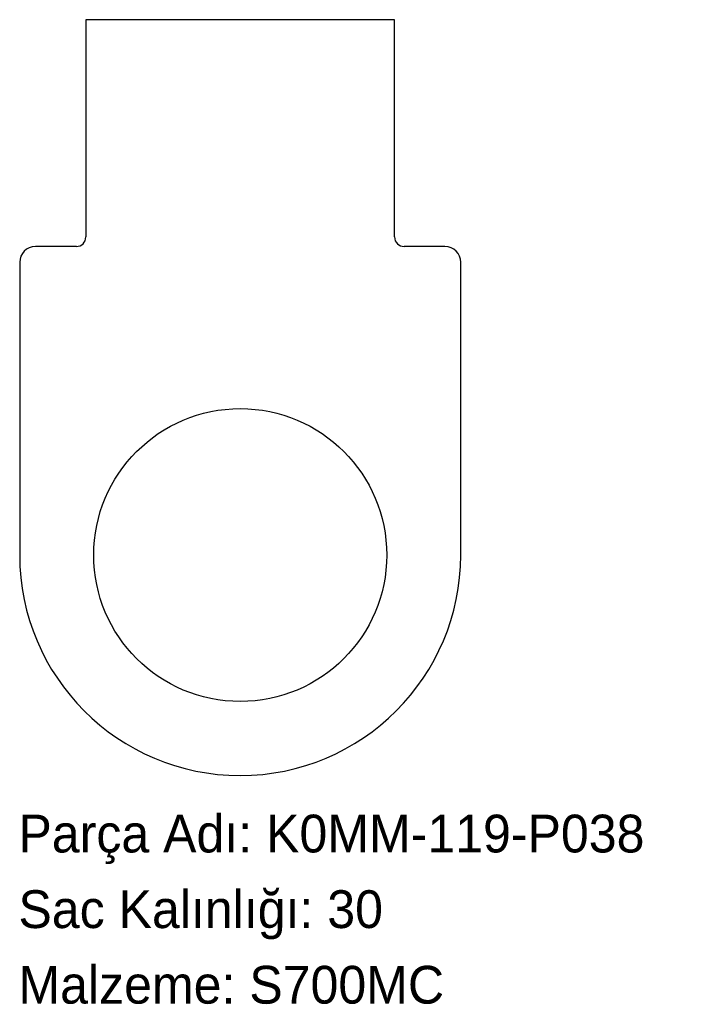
# Model space of a CAD drawing. Header units: millimetres. Extents: x 0 to 214, y -72 to 240.
import ezdxf

# ---------------------------------------------------------------- set-up
doc = ezdxf.new("R2010")
doc.units = ezdxf.units.MM
doc.linetypes.add('SLD-Katı', pattern=[0])
doc.linetypes.add('SLD-Sürekli', pattern=[0])
doc.layers.add('METIN', color=96, linetype='SLD-Katı')
doc.styles.add('SLDTEXTSTYLE0', font='ARIAL.TTF', dxfattribs={"width": 0.948, "bigfont": 'bigfont'})
doc.styles.add('SLDTEXTSTYLE1', font='ARIAL.TTF', dxfattribs={"width": 0.948})

msp = doc.modelspace()

# ---------------------------------------------------------------- linework, layer by layer
at = {"color": 7, "linetype": 'SLD-Sürekli', "lineweight": 25}
for p, q in [((119.4, 240.4), (21.4, 240.4)), ((21.4, 240.4), (21.4, 171.4)), ((119.4, 171.4), (119.4, 240.4)), ((18.4, 168.4), (5.4, 168.4)), ((135.4, 168.4), (122.4, 168.4)), ((0.4, 163.4), (0.4, 70.4)), ((140.4, 70.4), (140.4, 163.4))]:
    msp.add_line(p, q, dxfattribs=at)
msp.add_circle((70.4, 70.4), 46.5, dxfattribs=at)
for centre, radius, start, end in [((18.4, 171.4), 3, 270, 0), ((122.4, 171.4), 3, 180, 270), ((5.4, 163.4), 5, 90, 180), ((135.4, 163.4), 5, 0, 90), ((70.4, 70.4), 70, 180, 0)]:
    msp.add_arc(centre, radius, start, end, dxfattribs=at)

# ---------------------------------------------------------------- texts
at = {"layer": 'METIN', "char_height": 12, "attachment_point": 1}
for s, insert, style in [('Parça Adı: K0MM-119-P038', (0, -12.03), 'SLDTEXTSTYLE0'), ('Sac Kalınlığı: 30', (0, -36.03), 'SLDTEXTSTYLE0'), ('Malzeme: S700MC', (0, -60.03), 'SLDTEXTSTYLE1')]:
    msp.add_mtext(s, dxfattribs=dict(at, insert=insert, style=style))

doc.saveas('drawing.dxf')
